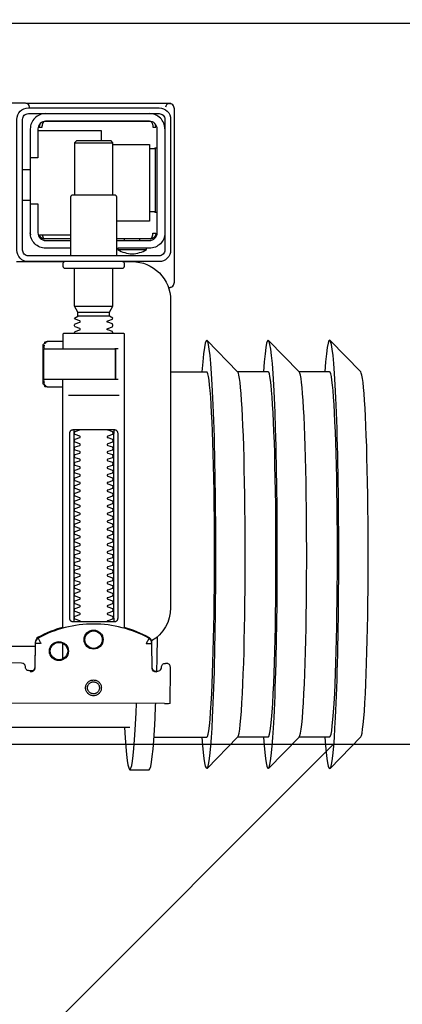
# Model space of a CAD drawing. Header units: millimetres. Extents: x 42924 to 92944, y -369470 to -179866.
# Tile 192 of 256: x 60891 to 60901, y -184030 to -184004. Entities that reach past the tile are written whole.
import ezdxf

# ---------------------------------------------------------------- set-up
doc = ezdxf.new("R2010")
doc.units = ezdxf.units.MM
doc.layers.get('0').update_dxf_attribs({"color": 8})
for name, color, linetype in [('!! 1_hatch projektowane ściany', 8, 'Continuous'), ('!! 1_PROJ Sciany', 8, 'Continuous'), ('!! 1_zabudowa GK', 8, 'Continuous')]:
    doc.layers.add(name, color=color, linetype=linetype)
doc.layers.add('!!_@ wypos sanit nd', color=8, linetype='Continuous', plot=False)
doc.layers.add('E_SAP_ZASIĘG', color=150, linetype='Continuous', plot=False)

# ---------------------------------------------------------------- blocks, each defined once
blk = doc.blocks.new('A$C4ebe9e89')
for points in [[(-0.18941, 0.18181), (-0.19441, 0.18181)], [(-0.24944, 0.17326), (-0.24147, 0.18145)], [(-0.24136, 0.17331), (-0.23341, 0.17331), (-0.22548, 0.18145)], [(-0.22538, 0.17331), (-0.21743, 0.17331), (-0.2095, 0.18145)], [(-0.19567, 0.17331), (-0.20939, 0.17331)], [(-0.18941, 0.17081), (-0.04454, 0.17081), (-0.04035, 0.17071), (-0.03616, 0.17042), (-0.032, 0.16993), (-0.02786, 0.16925), (-0.02376, 0.16837), (-0.0197, 0.16731), (-0.0157, 0.16606), (-0.01176, 0.16462), (-0.00789, 0.163), (-0.0041, 0.1612), (-0.0004, 0.15923), (0.0032, 0.15708), (0.00671, 0.15478), (0.0101, 0.1523), (0.01337, 0.14968)], [(-0.19839, 0.16455), (-0.11148, 0.16437)], [(-0.19593, 0.15629), (-0.19608, 0.15629), (-0.19638, 0.15629), (-0.19593, 0.1562), (-0.19577, 0.15614), (-0.19563, 0.15605), (-0.19551, 0.15594), (-0.1954, 0.15581), (-0.19532, 0.15567), (-0.19526, 0.15551), (-0.19523, 0.15535)], [(-0.16479, 0.14865), (-0.16466, 0.1552), (-0.16464, 0.15536), (-0.1646, 0.15551), (-0.16454, 0.15566), (-0.16445, 0.15579), (-0.16435, 0.15591), (-0.16422, 0.15601), (-0.16408, 0.15609), (-0.16394, 0.15614), (-0.16348, 0.15622), (-0.1638, 0.15623), (-0.16395, 0.15623)], [(-0.172, 0.15297), (-0.172, 0.14892)], [(0.16493, 0.14968), (-0.16477, 0.14968)], [(-0.172, 0.14497), (-0.172, 0.08036)], [(-0.1852, 0.14236), (-0.1852, 0.09436)], [(-0.1748, 0.09436), (-0.1748, 0.14236)], [(-0.17342, 0.08436), (-0.18658, 0.08436)], [(-0.172, 0.0823), (-0.17167, 0.08236), (-0.1682, 0.08236), (-0.16809, 0.08236), (-0.16798, 0.08234), (-0.16789, 0.08225), (-0.16779, 0.08224), (-0.16762, 0.08223), (-0.16752, 0.08223), (-0.16741, 0.08221), (-0.1673, 0.08214), (-0.16725, 0.082), (-0.16725, 0.08174), (-0.16711, 0.08172), (-0.16701, 0.08168), (-0.16693, 0.08162), (-0.16687, 0.08148), (-0.16687, 0.07124), (-0.16691, 0.07111), (-0.16701, 0.07103), (-0.16725, 0.07098), (-0.16725, 0.07071), (-0.16728, 0.07061), (-0.16735, 0.07054), (-0.16746, 0.0705), (-0.16762, 0.07049), (-0.16775, 0.07048), (-0.16789, 0.07046), (-0.16797, 0.07039), (-0.16807, 0.07036), (-0.1682, 0.07036), (-0.17167, 0.07036), (-0.172, 0.07041)], [(-0.16829, 0.08235), (-0.16772, 0.08221), (-0.16738, 0.08176)], [(-0.18633, 0.08036), (-0.17526, 0.08036), (-0.17367, 0.08036)], [(-0.16723, 0.08135), (-0.16714, 0.08082), (-0.16713, 0.08055)], [(-0.24944, 0.07835), (-0.24147, 0.07016)], [(-0.24136, 0.07831), (-0.23341, 0.07831), (-0.22548, 0.07016)], [(-0.22538, 0.07831), (-0.21743, 0.07831), (-0.2095, 0.07016)], [(-0.2, 0.07831), (-0.20939, 0.07831)], [(-0.18633, 0.07236), (-0.1855, 0.07236), (-0.18567, 0.07246), (-0.1857, 0.07256)], [(-0.16713, 0.07216), (-0.16714, 0.0719), (-0.16723, 0.07137)], [(-0.16738, 0.07096), (-0.16772, 0.07051), (-0.16829, 0.07036)], [(-0.1841, 0.06388), (-0.1759, 0.06388)], [(-0.1759, 0.06282), (-0.1841, 0.06282)], [(-0.175, 0.06126), (-0.185, 0.06126)], [(-0.20001, 0.05638), (-0.19987, 0.05642), (-0.19976, 0.05645), (-0.19962, 0.05647), (-0.19948, 0.05647)], [(-0.20099, 0.05497), (-0.20099, 0.00998)], [(-0.19478, 0.04378), (-0.186, 0.04378)], [(-0.192, 0.04418), (-0.192, 0.04378)], [(-0.188, 0.04418), (-0.188, 0.04378)], [(-0.16664, 0.04268), (-0.16666, 0.04284), (-0.16669, 0.04295), (-0.16672, 0.04306), (-0.16675, 0.04316), (-0.16679, 0.04326), (-0.16683, 0.04337), (-0.16689, 0.04346), (-0.16694, 0.04355), (-0.16701, 0.04363), (-0.1671, 0.0437), (-0.16718, 0.04375), (-0.16728, 0.04378), (-0.16718, 0.04377), (-0.16708, 0.04376), (-0.16696, 0.04373), (-0.16686, 0.0437), (-0.16677, 0.04367), (-0.16666, 0.04362), (-0.16657, 0.04357), (-0.16646, 0.0435), (-0.16636, 0.04342), (-0.16627, 0.04334), (-0.16618, 0.04324), (-0.1661, 0.04314), (-0.16603, 0.04303), (-0.16597, 0.04292), (-0.16592, 0.0428), (-0.16588, 0.04268), (-0.174, 0.04268)], [(-0.174, 0.04378), (-0.16722, 0.04378)], [(-0.185, 0.01918), (-0.1945, 0.01918), (-0.1945, 0.03918), (-0.186, 0.03918)], [(-0.19591, 0.03679), (-0.19602, 0.03679), (-0.19616, 0.03679), (-0.19632, 0.03679), (-0.1965, 0.03679)], [(-0.1615, 0.03368), (-0.1635, 0.03368)], [(-0.185, 0.03238), (-0.185, 0.01876), (-0.1845, 0.01826), (-0.1755, 0.01826), (-0.175, 0.01876), (-0.175, 0.03238)], [(-0.1615, 0.02568), (-0.1635, 0.02568)], [(-0.1965, 0.02017), (-0.19632, 0.02017), (-0.19616, 0.02017), (-0.19602, 0.02017), (-0.19591, 0.02017)], [(-0.175, 0.01876), (-0.185, 0.01876)], [(-0.182, 0.01826), (-0.182, 0.01568), (-0.1655, 0.01568)], [(-0.16636, 0.01353), (-0.16625, 0.01364), (-0.16618, 0.01371), (-0.16612, 0.01379), (-0.16606, 0.01388), (-0.166, 0.01398), (-0.16596, 0.01407), (-0.16592, 0.01417), (-0.16589, 0.01428), (-0.16586, 0.01438), (-0.16584, 0.01449), (-0.16583, 0.01459), (-0.16583, 0.01469), (-0.16593, 0.01468), (-0.16606, 0.01468), (-0.1663, 0.01468), (-0.1664, 0.01468), (-0.16651, 0.01468), (-0.16661, 0.01468), (-0.16661, 0.01458), (-0.16662, 0.01448), (-0.16663, 0.01438), (-0.16664, 0.01428), (-0.16665, 0.01418), (-0.16667, 0.01407), (-0.1667, 0.01397), (-0.16673, 0.01387), (-0.16676, 0.01377), (-0.1668, 0.01366), (-0.16685, 0.01356), (-0.1669, 0.01347), (-0.16697, 0.01338), (-0.16704, 0.01331), (-0.16712, 0.01325), (-0.16725, 0.01318), (-0.19475, 0.01318), (-0.19493, 0.01328), (-0.19501, 0.01336), (-0.19507, 0.01344), (-0.19513, 0.01353), (-0.19518, 0.01363), (-0.19522, 0.01372), (-0.19526, 0.01383), (-0.19529, 0.01393), (-0.19532, 0.01405), (-0.19534, 0.01415), (-0.19536, 0.01425), (-0.19537, 0.01435), (-0.19538, 0.01446), (-0.19538, 0.01458), (-0.19539, 0.01468), (-0.19617, 0.01467), (-0.19616, 0.01456), (-0.19615, 0.01446), (-0.19613, 0.01435), (-0.1961, 0.01425), (-0.19607, 0.01415), (-0.19603, 0.01405), (-0.19598, 0.01395), (-0.19592, 0.01386), (-0.19586, 0.01377), (-0.19579, 0.01369), (-0.19571, 0.01361), (-0.19563, 0.01353)]]:
    blk.add_lwpolyline(points)
for points in [[(-0.19989, 0.16454), (-0.19995, 0.15554, 0.009369), (-0.19993, 0.15511), (-0.19991, 0.15494), (-0.19986, 0.15477), (-0.19978, 0.15461), (-0.19968, 0.15447), (-0.19955, 0.15435), (-0.1994, 0.15426), (-0.19924, 0.15419), (-0.19907, 0.15415), (-0.19895, 0.15414), (-0.1988, 0.15414)], [(-0.16412, 0.15607), (-0.16324, 0.15607), (-0.16303, 0.15604), (-0.16282, 0.15598), (-0.16264, 0.15587), (-0.16249, 0.15572), (-0.16236, 0.15555), (-0.16228, 0.15535), (-0.16224, 0.15515, 0.002299), (-0.16224, 0.15503, 0.40455), (-0.16124, 0.15406), (-0.11145, 0.15396)], [(-0.19623, 0.15644), (-0.19587, 0.15638), (-0.19555, 0.15617), (-0.19533, 0.15585), (-0.19523, 0.1555), (-0.19513, 0.14894), (-0.19513, 0.14888, 0.265347), (-0.19435, 0.14762, 0.125711), (-0.17997, 0.14391, 0.125711), (-0.16558, 0.14756, 0.26954), (-0.16479, 0.14885), (-0.16467, 0.1554), (-0.16464, 0.15562), (-0.16456, 0.15583), (-0.16444, 0.15601), (-0.16428, 0.15617), (-0.16409, 0.15628), (-0.16388, 0.15635), (-0.16368, 0.15638)], [(-0.19576, 0.15613), (-0.19665, 0.15613, 0.282591), (-0.19753, 0.15558), (-0.19757, 0.15549), (-0.19761, 0.15538), (-0.19763, 0.15529), (-0.19764, 0.15514, -0.415352), (-0.19864, 0.15414)], [(-0.19512, 0.14869), (-0.19511, 0.1485), (-0.19509, 0.1484), (-0.19506, 0.1483), (-0.19503, 0.1482), (-0.19498, 0.1481), (-0.19493, 0.148), (-0.19488, 0.14791), (-0.19482, 0.14782), (-0.19475, 0.14774), (-0.19467, 0.14766), (-0.1946, 0.14759), (-0.19451, 0.14753), (-0.19443, 0.14747), (-0.19434, 0.14742), (-0.19358, 0.14701), (-0.19281, 0.14663), (-0.19203, 0.14628), (-0.19124, 0.14594), (-0.19044, 0.14563), (-0.18964, 0.14534), (-0.18882, 0.14507), (-0.188, 0.14483), (-0.188, 0.06856, 0.414214), (-0.1878, 0.06836), (-0.17545, 0.06836), (-0.1722, 0.06836, 0.414214), (-0.172, 0.06856), (-0.172, 0.07236)], [(-0.172, 0.14478), (-0.17117, 0.14502), (-0.17034, 0.14528), (-0.16952, 0.14557), (-0.16871, 0.14588), (-0.16791, 0.14622), (-0.16712, 0.14657), (-0.16635, 0.14695), (-0.16558, 0.14736), (-0.16557, 0.14736, 0.269546), (-0.16479, 0.14865)], [(-0.15993, 0.04968), (-0.17248, 0.04968, 0.405519), (-0.172, 0.05018), (-0.172, 0.05088, 0.414214), (-0.1725, 0.05138), (-0.1875, 0.05138, 0.414214), (-0.188, 0.05088), (-0.188, 0.05018, 0.405519), (-0.18751, 0.04968), (-0.19, 0.04968, -0.414214), (-0.2, 0.05968), (-0.2, 0.13968, -0.266001), (-0.19506, 0.1483)], [(-0.18353, 0.09336, 0.182836), (-0.18364, 0.09345), (-0.18485, 0.09386, 0.050055), (-0.185, 0.09412), (-0.185, 0.0944, 0.050055), (-0.18485, 0.09466), (-0.18364, 0.09507, 0.719897), (-0.18364, 0.09545), (-0.18485, 0.09586, 0.050055), (-0.185, 0.09612), (-0.185, 0.0964, 0.050055), (-0.18485, 0.09666), (-0.18364, 0.09707, 0.719897), (-0.18364, 0.09745), (-0.18485, 0.09786, 0.050055), (-0.185, 0.09812), (-0.185, 0.0984, 0.050055), (-0.18485, 0.09866), (-0.18364, 0.09907, 0.719897), (-0.18364, 0.09945), (-0.18485, 0.09986, 0.050055), (-0.185, 0.10012), (-0.185, 0.1004, 0.050055), (-0.18485, 0.10066), (-0.18364, 0.10107, 0.719897), (-0.18364, 0.10145), (-0.18485, 0.10186, 0.050055), (-0.185, 0.10212), (-0.185, 0.1024, 0.050055), (-0.18485, 0.10266), (-0.18364, 0.10307, 0.719897), (-0.18364, 0.10345), (-0.18485, 0.10386, 0.050055), (-0.185, 0.10412), (-0.185, 0.1044, 0.050055), (-0.18485, 0.10466), (-0.18364, 0.10507, 0.719897), (-0.18364, 0.10545), (-0.18485, 0.10586, 0.050055), (-0.185, 0.10612), (-0.185, 0.1064, 0.050055), (-0.18485, 0.10666), (-0.18364, 0.10707, 0.719897), (-0.18364, 0.10745), (-0.18485, 0.10786, 0.050055), (-0.185, 0.10812), (-0.185, 0.1084, 0.050055), (-0.18485, 0.10866), (-0.18364, 0.10907, 0.719897), (-0.18364, 0.10945), (-0.18485, 0.10986, 0.050055), (-0.185, 0.11012), (-0.185, 0.1104, 0.050055), (-0.18485, 0.11066), (-0.18364, 0.11107, 0.719897), (-0.18364, 0.11145), (-0.18485, 0.11186, 0.050055), (-0.185, 0.11212), (-0.185, 0.1124, 0.050055), (-0.18485, 0.11266), (-0.18364, 0.11307, 0.719897), (-0.18364, 0.11345), (-0.18485, 0.11386, 0.050055), (-0.185, 0.11412), (-0.185, 0.1144, 0.050055), (-0.18485, 0.11466), (-0.18364, 0.11507, 0.719897), (-0.18364, 0.11545), (-0.18485, 0.11586, 0.050055), (-0.185, 0.11612), (-0.185, 0.1164, 0.050055), (-0.18485, 0.11666), (-0.18364, 0.11707, 0.719897), (-0.18364, 0.11745), (-0.18485, 0.11786, 0.050055), (-0.185, 0.11812), (-0.185, 0.1184, 0.050055), (-0.18485, 0.11866), (-0.18364, 0.11907, 0.719897), (-0.18364, 0.11945), (-0.18485, 0.11986, 0.050055), (-0.185, 0.12012), (-0.185, 0.1204, 0.050055), (-0.18485, 0.12066), (-0.18364, 0.12107, 0.719897), (-0.18364, 0.12145), (-0.18485, 0.12186, 0.050055), (-0.185, 0.12212), (-0.185, 0.1224, 0.050055), (-0.18485, 0.12266), (-0.18364, 0.12307, 0.719897), (-0.18364, 0.12345), (-0.18485, 0.12386, 0.050055), (-0.185, 0.12412), (-0.185, 0.1244, 0.050055), (-0.18485, 0.12466), (-0.18364, 0.12507, 0.719897), (-0.18364, 0.12545), (-0.18485, 0.12586, 0.050055), (-0.185, 0.12612), (-0.185, 0.1264, 0.050055), (-0.18485, 0.12666), (-0.18364, 0.12707, 0.719897), (-0.18364, 0.12745), (-0.18485, 0.12786, 0.050055), (-0.185, 0.12812), (-0.185, 0.1284, 0.050055), (-0.18485, 0.12866), (-0.18364, 0.12907, 0.719897), (-0.18364, 0.12945), (-0.18485, 0.12986, 0.050055), (-0.185, 0.13012), (-0.185, 0.1304, 0.050055), (-0.18485, 0.13066), (-0.18364, 0.13107, 0.719897), (-0.18364, 0.13145), (-0.18485, 0.13186, 0.050055), (-0.185, 0.13212), (-0.185, 0.1324, 0.050055), (-0.18485, 0.13266), (-0.18364, 0.13307, 0.719897), (-0.18364, 0.13345), (-0.18485, 0.13386, 0.050055), (-0.185, 0.13412), (-0.185, 0.1344, 0.050055), (-0.18485, 0.13466), (-0.18364, 0.13507, 0.719897), (-0.18364, 0.13545), (-0.18485, 0.13586, 0.050055), (-0.185, 0.13612), (-0.185, 0.1364, 0.050055), (-0.18485, 0.13666), (-0.18364, 0.13707, 0.719897), (-0.18364, 0.13745), (-0.18485, 0.13786, 0.050055), (-0.185, 0.13812), (-0.185, 0.1384, 0.050055), (-0.18485, 0.13866), (-0.18364, 0.13907, 0.719897), (-0.18364, 0.13945), (-0.18485, 0.13986, 0.050055), (-0.185, 0.14012), (-0.185, 0.1404, 0.050055), (-0.18485, 0.14066), (-0.18364, 0.14107, 0.719897), (-0.18364, 0.14145), (-0.18485, 0.14186, 0.050055), (-0.185, 0.14212), (-0.185, 0.1424, 0.050055), (-0.18485, 0.14266), (-0.18364, 0.14307, 0.474594), (-0.18353, 0.14336)], [(-0.17647, 0.14336, 0.474594), (-0.17636, 0.14307), (-0.17514, 0.14266, 0.050055), (-0.175, 0.1424), (-0.175, 0.14212, 0.050055), (-0.17514, 0.14186), (-0.17636, 0.14145, 0.719897), (-0.17636, 0.14107), (-0.17514, 0.14066, 0.050055), (-0.175, 0.1404), (-0.175, 0.14012, 0.050055), (-0.17514, 0.13986), (-0.17636, 0.13945, 0.719897), (-0.17636, 0.13907), (-0.17514, 0.13866, 0.050055), (-0.175, 0.1384), (-0.175, 0.13812, 0.050055), (-0.17514, 0.13786), (-0.17636, 0.13745, 0.719897), (-0.17636, 0.13707), (-0.17514, 0.13666, 0.050055), (-0.175, 0.1364), (-0.175, 0.13612, 0.050055), (-0.17514, 0.13586), (-0.17636, 0.13545, 0.719897), (-0.17636, 0.13507), (-0.17514, 0.13466, 0.050055), (-0.175, 0.1344), (-0.175, 0.13412, 0.050055), (-0.17514, 0.13386), (-0.17636, 0.13345, 0.719897), (-0.17636, 0.13307), (-0.17514, 0.13266, 0.050055), (-0.175, 0.1324), (-0.175, 0.13212, 0.050055), (-0.17514, 0.13186), (-0.17636, 0.13145, 0.719897), (-0.17636, 0.13107), (-0.17514, 0.13066, 0.050055), (-0.175, 0.1304), (-0.175, 0.13012, 0.050055), (-0.17514, 0.12986), (-0.17636, 0.12945, 0.719897), (-0.17636, 0.12907), (-0.17514, 0.12866, 0.050055), (-0.175, 0.1284), (-0.175, 0.12812, 0.050055), (-0.17514, 0.12786), (-0.17636, 0.12745, 0.719897), (-0.17636, 0.12707), (-0.17514, 0.12666, 0.050055), (-0.175, 0.1264), (-0.175, 0.12612, 0.050055), (-0.17514, 0.12586), (-0.17636, 0.12545, 0.719897), (-0.17636, 0.12507), (-0.17514, 0.12466, 0.050055), (-0.175, 0.1244), (-0.175, 0.12412, 0.050055), (-0.17514, 0.12386), (-0.17636, 0.12345, 0.719897), (-0.17636, 0.12307), (-0.17514, 0.12266, 0.050055), (-0.175, 0.1224), (-0.175, 0.12212, 0.050055), (-0.17514, 0.12186), (-0.17636, 0.12145, 0.719897), (-0.17636, 0.12107), (-0.17514, 0.12066, 0.050055), (-0.175, 0.1204), (-0.175, 0.12012, 0.050055), (-0.17514, 0.11986), (-0.17636, 0.11945, 0.719897), (-0.17636, 0.11907), (-0.17514, 0.11866, 0.050055), (-0.175, 0.1184), (-0.175, 0.11812, 0.050055), (-0.17514, 0.11786), (-0.17636, 0.11745, 0.719897), (-0.17636, 0.11707), (-0.17514, 0.11666, 0.050055), (-0.175, 0.1164), (-0.175, 0.11612, 0.050055), (-0.17514, 0.11586), (-0.17636, 0.11545, 0.719897), (-0.17636, 0.11507), (-0.17514, 0.11466, 0.050055), (-0.175, 0.1144), (-0.175, 0.11412, 0.050055), (-0.17514, 0.11386), (-0.17636, 0.11345, 0.719897), (-0.17636, 0.11307), (-0.17514, 0.11266, 0.050055), (-0.175, 0.1124), (-0.175, 0.11212, 0.050055), (-0.17514, 0.11186), (-0.17636, 0.11145, 0.719897), (-0.17636, 0.11107), (-0.17514, 0.11066, 0.050055), (-0.175, 0.1104), (-0.175, 0.11012, 0.050055), (-0.17514, 0.10986), (-0.17636, 0.10945, 0.719897), (-0.17636, 0.10907), (-0.17514, 0.10866, 0.050055), (-0.175, 0.1084), (-0.175, 0.10812, 0.050055), (-0.17514, 0.10786), (-0.17636, 0.10745, 0.719897), (-0.17636, 0.10707), (-0.17514, 0.10666, 0.050055), (-0.175, 0.1064), (-0.175, 0.10612, 0.050055), (-0.17514, 0.10586), (-0.17636, 0.10545, 0.719897), (-0.17636, 0.10507), (-0.17514, 0.10466, 0.050055), (-0.175, 0.1044), (-0.175, 0.10412, 0.050055), (-0.17514, 0.10386), (-0.17636, 0.10345, 0.719897), (-0.17636, 0.10307), (-0.17514, 0.10266, 0.050055), (-0.175, 0.1024), (-0.175, 0.10212, 0.050055), (-0.17514, 0.10186), (-0.17636, 0.10145, 0.719897), (-0.17636, 0.10107), (-0.17514, 0.10066, 0.050055), (-0.175, 0.1004), (-0.175, 0.10012, 0.050055), (-0.17514, 0.09986), (-0.17636, 0.09945, 0.719897), (-0.17636, 0.09907), (-0.17514, 0.09866, 0.050055), (-0.175, 0.0984), (-0.175, 0.09812, 0.050055), (-0.17514, 0.09786), (-0.17636, 0.09745, 0.719897), (-0.17636, 0.09707), (-0.17514, 0.09666, 0.050055), (-0.175, 0.0964), (-0.175, 0.09612, 0.050055), (-0.17514, 0.09586), (-0.17636, 0.09545, 0.719897), (-0.17636, 0.09507), (-0.17514, 0.09466, 0.050055), (-0.175, 0.0944), (-0.175, 0.09412, 0.050055), (-0.17514, 0.09386), (-0.17636, 0.09345, 0.182836), (-0.17647, 0.09336)], [(-0.1857, 0.08016), (-0.1857, 0.07256), (-0.1857, 0.08016), (-0.18567, 0.08026), (-0.18559, 0.08034), (-0.17695, 0.08036), (-0.16725, 0.08036, -0.414214), (-0.16705, 0.08016), (-0.16705, 0.07256, -0.414214), (-0.16725, 0.07236), (-0.18543, 0.07236), (-0.18553, 0.0724), (-0.18559, 0.07256)], [(-0.185, 0.06836), (-0.185, 0.06812, -0.050055), (-0.18485, 0.06786), (-0.18364, 0.06745, -0.719897), (-0.18364, 0.06707), (-0.18485, 0.06666, -0.050055), (-0.185, 0.0664), (-0.185, 0.06612, -0.050055), (-0.18485, 0.06586), (-0.18364, 0.06545, -0.719897), (-0.18364, 0.06507), (-0.18485, 0.06466, -0.050055), (-0.185, 0.0644), (-0.1841, 0.06388), (-0.1841, 0.06282), (-0.185, 0.06126), (-0.185, 0.05138)], [(-0.175, 0.06836), (-0.175, 0.06812, 0.050055), (-0.17514, 0.06786), (-0.17636, 0.06745, 0.719897), (-0.17636, 0.06707), (-0.17514, 0.06666, 0.050055), (-0.175, 0.0664), (-0.175, 0.06612, 0.050055), (-0.17514, 0.06586), (-0.17636, 0.06545, 0.719897), (-0.17636, 0.06507), (-0.17514, 0.06466, 0.050055), (-0.175, 0.0644), (-0.1759, 0.06388), (-0.1759, 0.06282), (-0.175, 0.06126), (-0.175, 0.05138)], [(-0.20011, 0.05634, 0.091301), (-0.20055, 0.05604, 0.198909), (-0.20099, 0.05497)], [(-0.19944, 0.0564, 0.170835), (-0.20011, 0.05634)], [(-0.1985, 0.04218, -0.414214), (-0.1945, 0.04618), (-0.18625, 0.04618), (-0.18625, 0.04656), (-0.19375, 0.04656), (-0.19375, 0.04618)], [(-0.18625, 0.04656, 0.119096), (-0.19, 0.04764, 0.119096), (-0.19375, 0.04656)], [(-0.186, 0.04818), (-0.186, 0.03288, 0.414214), (-0.1855, 0.03238), (-0.1745, 0.03238, 0.414214), (-0.174, 0.03288), (-0.174, 0.04818)], [(-0.174, 0.04618), (-0.1675, 0.04618, -0.414214), (-0.1635, 0.04218), (-0.16353, 0.04268)], [(-0.186, 0.04418), (-0.1945, 0.04418, 0.414214), (-0.1965, 0.04218), (-0.1965, 0.01518, 0.414214), (-0.1945, 0.01318), (-0.1675, 0.01318, 0.414214), (-0.1655, 0.01518), (-0.1655, 0.02268), (-0.1635, 0.02268), (-0.1635, 0.04218)], [(-0.1635, 0.03468), (-0.1655, 0.03468), (-0.1655, 0.04218, 0.414214), (-0.1675, 0.04418), (-0.174, 0.04418)], [(-0.1945, 0.02025), (-0.19515, 0.02024), (-0.19542, 0.02024), (-0.1956, 0.02024), (-0.19567, 0.02024, 0.116465), (-0.19589, 0.02018), (-0.19601, 0.02013), (-0.19601, 0.03683), (-0.19589, 0.03678, 0.116465), (-0.19567, 0.03672), (-0.19542, 0.03672), (-0.19515, 0.03672), (-0.1945, 0.03671)], [(-0.1675, 0.01118, 0.414214), (-0.1635, 0.01518), (-0.1635, 0.02268)], [(-0.1985, 0.01518, 0.414214), (-0.1945, 0.01118)], [(-0.20099, 0.00998, 0.198909), (-0.20055, 0.00892, 0.091301), (-0.20011, 0.00862)], [(-0.16237, 0.00849), (-0.16249, 0.00849), (-0.16269, 0.00849), (-0.16294, 0.00849), (-0.16323, 0.00849), (-0.16357, 0.00849), (-0.16393, 0.00849), (-0.16428, 0.00849), (-0.19771, 0.00849), (-0.19841, 0.00849), (-0.19903, 0.00849), (-0.19948, 0.00849), (-0.19961, 0.00849), (-0.19973, 0.00851), (-0.19984, 0.00853), (-0.20003, 0.00859, 0.517033), (-0.1987, 0.00952)], [(-0.1633, 0.00948, 0.412536), (-0.1623, 0.00848), (-0.1125, 0.00848), (-0.11221, 0.00851), (-0.11193, 0.0086), (-0.11168, 0.00873), (-0.11145, 0.00892), (-0.11126, 0.00914), (-0.11112, 0.0094), (-0.11104, 0.00968)]]:
    blk.add_lwpolyline(points, format="xyb")
for points in [[(-0.17994, 0.16256), (-0.17974, 0.16255), (-0.17954, 0.16252), (-0.17934, 0.16247), (-0.17915, 0.1624), (-0.17897, 0.16231), (-0.1788, 0.16221), (-0.17864, 0.16209), (-0.17849, 0.16196), (-0.17836, 0.16181), (-0.17824, 0.16165), (-0.17813, 0.16147), (-0.17805, 0.16129), (-0.17798, 0.1611), (-0.17793, 0.16091), (-0.1779, 0.16071), (-0.17789, 0.16051), (-0.1779, 0.16031), (-0.17793, 0.16011), (-0.17798, 0.15991), (-0.17805, 0.15972), (-0.17814, 0.15954), (-0.17824, 0.15937), (-0.17836, 0.15921), (-0.1785, 0.15906), (-0.17865, 0.15893), (-0.17881, 0.15881), (-0.17898, 0.1587), (-0.17916, 0.15862), (-0.17935, 0.15855), (-0.17955, 0.1585), (-0.17975, 0.15847), (-0.17995, 0.15846), (-0.18015, 0.15847), (-0.18035, 0.1585), (-0.18054, 0.15855), (-0.18073, 0.15862), (-0.18091, 0.15871), (-0.18108, 0.15881), (-0.18124, 0.15893), (-0.18139, 0.15907), (-0.18153, 0.15922), (-0.18165, 0.15938), (-0.18175, 0.15955), (-0.18184, 0.15973), (-0.1819, 0.15992), (-0.18195, 0.16012), (-0.18198, 0.16031), (-0.18199, 0.16052), (-0.18198, 0.16072), (-0.18195, 0.16091), (-0.1819, 0.16111), (-0.18183, 0.1613), (-0.18175, 0.16148), (-0.18164, 0.16165), (-0.18152, 0.16181), (-0.18139, 0.16196), (-0.18124, 0.1621), (-0.18108, 0.16222), (-0.1809, 0.16232), (-0.18072, 0.1624), (-0.18053, 0.16247), (-0.18034, 0.16252), (-0.18014, 0.16255)], [(-0.17994, 0.16205), (-0.17979, 0.16205), (-0.17964, 0.16202), (-0.17949, 0.16199), (-0.17935, 0.16194), (-0.17921, 0.16187), (-0.17908, 0.16179), (-0.17896, 0.1617), (-0.17884, 0.1616), (-0.17874, 0.16149), (-0.17865, 0.16136), (-0.17857, 0.16123), (-0.17851, 0.1611), (-0.17846, 0.16095), (-0.17842, 0.1608), (-0.1784, 0.16065), (-0.17839, 0.1605), (-0.1784, 0.16035), (-0.17842, 0.1602), (-0.17846, 0.16005), (-0.17851, 0.15991), (-0.17858, 0.15977), (-0.17866, 0.15964), (-0.17875, 0.15952), (-0.17885, 0.15941), (-0.17896, 0.1593), (-0.17908, 0.15921), (-0.17921, 0.15914), (-0.17935, 0.15907), (-0.1795, 0.15902), (-0.17964, 0.15898), (-0.17979, 0.15896), (-0.17995, 0.15895), (-0.1801, 0.15896), (-0.18025, 0.15899), (-0.18039, 0.15902), (-0.18054, 0.15907), (-0.18067, 0.15914), (-0.18081, 0.15922), (-0.18093, 0.15931), (-0.18104, 0.15941), (-0.18114, 0.15952), (-0.18123, 0.15965), (-0.18131, 0.15978), (-0.18138, 0.15991), (-0.18143, 0.16006), (-0.18146, 0.16021), (-0.18148, 0.16036), (-0.18149, 0.16051), (-0.18148, 0.16066), (-0.18146, 0.16081), (-0.18142, 0.16096), (-0.18137, 0.1611), (-0.18131, 0.16124), (-0.18123, 0.16137), (-0.18114, 0.16149), (-0.18104, 0.1616), (-0.18092, 0.1617), (-0.1808, 0.1618), (-0.18067, 0.16187), (-0.18053, 0.16194), (-0.18039, 0.16199), (-0.18024, 0.16203), (-0.18009, 0.16205)], [(-0.17471, 0.14336), (-0.17462, 0.14336), (-0.17454, 0.14335), (-0.17445, 0.14333), (-0.17436, 0.14331), (-0.17428, 0.14327), (-0.1742, 0.14323), (-0.17413, 0.14318), (-0.17406, 0.14313), (-0.174, 0.14306), (-0.17394, 0.14299), (-0.17389, 0.1429), (-0.17384, 0.1428), (-0.1738, 0.1427), (-0.17378, 0.14259), (-0.17376, 0.14247), (-0.17375, 0.14236), (-0.17375, 0.09436), (-0.17376, 0.09424), (-0.17378, 0.09413), (-0.1738, 0.09402), (-0.17384, 0.09391), (-0.17389, 0.09382), (-0.17394, 0.09373), (-0.174, 0.09366), (-0.17406, 0.09359), (-0.17413, 0.09353), (-0.1742, 0.09349), (-0.17428, 0.09344), (-0.17436, 0.09341), (-0.17445, 0.09339), (-0.17454, 0.09337), (-0.17462, 0.09336), (-0.17471, 0.09336), (-0.18529, 0.09336), (-0.18538, 0.09336), (-0.18546, 0.09337), (-0.18555, 0.09339), (-0.18564, 0.09341), (-0.18572, 0.09344), (-0.1858, 0.09349), (-0.18587, 0.09353), (-0.18594, 0.09359), (-0.186, 0.09366), (-0.18606, 0.09373), (-0.18611, 0.09382), (-0.18616, 0.09391), (-0.1862, 0.09402), (-0.18622, 0.09413), (-0.18624, 0.09424), (-0.18624, 0.09436), (-0.18624, 0.14236), (-0.18624, 0.14247), (-0.18622, 0.14259), (-0.1862, 0.1427), (-0.18616, 0.1428), (-0.18611, 0.1429), (-0.18606, 0.14299), (-0.186, 0.14306), (-0.18594, 0.14313), (-0.18587, 0.14318), (-0.1858, 0.14323), (-0.18572, 0.14327), (-0.18564, 0.14331), (-0.18555, 0.14333), (-0.18546, 0.14335), (-0.18538, 0.14336), (-0.18529, 0.14336)], [(-0.19467, 0.04378), (-0.19466, 0.04378), (-0.19466, 0.04378), (-0.19466, 0.04378), (-0.19466, 0.04378), (-0.19466, 0.04378), (-0.19466, 0.04378), (-0.19466, 0.04378), (-0.19466, 0.04378), (-0.19466, 0.04378), (-0.19466, 0.04378), (-0.19466, 0.04378), (-0.19466, 0.04378), (-0.19466, 0.04378), (-0.19466, 0.04378), (-0.19466, 0.04378), (-0.19466, 0.04378), (-0.19467, 0.04378), (-0.19467, 0.04378), (-0.19467, 0.04378), (-0.19467, 0.04378), (-0.19468, 0.04378), (-0.19468, 0.04378), (-0.19469, 0.04378), (-0.1947, 0.04378), (-0.1947, 0.04378), (-0.19471, 0.04378), (-0.19471, 0.04378), (-0.19471, 0.04378), (-0.19471, 0.04378), (-0.19472, 0.04378), (-0.19472, 0.04378), (-0.19472, 0.04377), (-0.19472, 0.04377), (-0.19473, 0.04377), (-0.19473, 0.04377), (-0.19473, 0.04377), (-0.19473, 0.04377), (-0.19473, 0.04377), (-0.19473, 0.04377), (-0.19474, 0.04377), (-0.19474, 0.04377), (-0.19474, 0.04377), (-0.19474, 0.04377), (-0.19474, 0.04377), (-0.19475, 0.04377), (-0.19475, 0.04377), (-0.19475, 0.04377), (-0.19475, 0.04377), (-0.19476, 0.04377), (-0.19476, 0.04377), (-0.19476, 0.04377), (-0.19477, 0.04376), (-0.19477, 0.04376), (-0.19477, 0.04376), (-0.19478, 0.04376), (-0.19479, 0.04376), (-0.19479, 0.04376), (-0.1948, 0.04375), (-0.19481, 0.04375), (-0.19481, 0.04375), (-0.19482, 0.04374), (-0.19483, 0.04374), (-0.19483, 0.04374), (-0.19484, 0.04373), (-0.19485, 0.04373), (-0.19485, 0.04373), (-0.19486, 0.04372), (-0.19487, 0.04372), (-0.19488, 0.04371), (-0.19488, 0.04371), (-0.19489, 0.0437), (-0.1949, 0.0437), (-0.1949, 0.04369), (-0.19491, 0.04369), (-0.19492, 0.04368), (-0.19493, 0.04368), (-0.19493, 0.04367), (-0.19494, 0.04367), (-0.19495, 0.04366), (-0.19495, 0.04366), (-0.19496, 0.04365), (-0.19497, 0.04364), (-0.19497, 0.04364), (-0.19498, 0.04363), (-0.19499, 0.04362), (-0.19499, 0.04362), (-0.195, 0.04361), (-0.19501, 0.0436), (-0.19501, 0.04359), (-0.19502, 0.04359), (-0.19503, 0.04358), (-0.19503, 0.04357), (-0.19504, 0.04356), (-0.19504, 0.04356), (-0.19505, 0.04355), (-0.19506, 0.04354), (-0.19506, 0.04353), (-0.19507, 0.04352), (-0.19508, 0.04351), (-0.19508, 0.0435), (-0.19509, 0.04349), (-0.19509, 0.04349), (-0.1951, 0.04348), (-0.19511, 0.04347), (-0.19511, 0.04346), (-0.19512, 0.04345), (-0.19512, 0.04344), (-0.19513, 0.04343), (-0.19513, 0.04342), (-0.19514, 0.04341), (-0.19515, 0.0434), (-0.19515, 0.04339), (-0.19516, 0.04338), (-0.19516, 0.04337), (-0.19517, 0.04336), (-0.19517, 0.04334), (-0.19518, 0.04333), (-0.19518, 0.04332), (-0.19519, 0.04331), (-0.19519, 0.0433), (-0.1952, 0.04329), (-0.1952, 0.04328), (-0.19521, 0.04327), (-0.19521, 0.04325), (-0.19522, 0.04324), (-0.19522, 0.04323), (-0.19523, 0.04322), (-0.19523, 0.04321), (-0.19524, 0.04319), (-0.19524, 0.04318), (-0.19525, 0.04317), (-0.19525, 0.04316), (-0.19526, 0.04313), (-0.19527, 0.04311), (-0.19527, 0.04308), (-0.19528, 0.04306), (-0.19529, 0.04303), (-0.1953, 0.043), (-0.1953, 0.04298), (-0.19531, 0.04295), (-0.19532, 0.04292), (-0.19532, 0.0429), (-0.19533, 0.04287), (-0.19533, 0.04285), (-0.19534, 0.04282), (-0.19534, 0.04279), (-0.19535, 0.04277), (-0.19535, 0.04274), (-0.19536, 0.04271), (-0.19536, 0.04269), (-0.19536, 0.04266), (-0.19537, 0.04263), (-0.19537, 0.04261), (-0.19537, 0.04258), (-0.19537, 0.04257), (-0.19537, 0.04256), (-0.19537, 0.04255), (-0.19537, 0.04255), (-0.19537, 0.04254), (-0.19538, 0.04253), (-0.19538, 0.04253), (-0.19538, 0.04252), (-0.19538, 0.04252), (-0.19538, 0.04251), (-0.19538, 0.04251), (-0.19538, 0.0425), (-0.19538, 0.04249), (-0.19538, 0.04249), (-0.19538, 0.04248), (-0.19538, 0.04248), (-0.19538, 0.04248), (-0.19538, 0.04247), (-0.19538, 0.04247), (-0.19538, 0.04246), (-0.19538, 0.04246), (-0.19538, 0.04246), (-0.19538, 0.04245), (-0.19538, 0.04245), (-0.19538, 0.04245), (-0.19538, 0.04244), (-0.19538, 0.04244), (-0.19538, 0.04244), (-0.19538, 0.04244), (-0.19538, 0.04243), (-0.19538, 0.04243), (-0.19538, 0.04243), (-0.19538, 0.04242), (-0.19538, 0.04242), (-0.19538, 0.04241), (-0.19538, 0.04241), (-0.19538, 0.0424), (-0.19538, 0.0424), (-0.19538, 0.04239), (-0.19538, 0.04239), (-0.19538, 0.04239), (-0.19538, 0.04238), (-0.19538, 0.04238), (-0.19538, 0.04237), (-0.19538, 0.04237), (-0.19538, 0.04236), (-0.19538, 0.04236), (-0.19538, 0.04235), (-0.19538, 0.04235), (-0.19538, 0.04234), (-0.19538, 0.04234), (-0.19538, 0.04234), (-0.19538, 0.04233), (-0.19538, 0.04232), (-0.19538, 0.04232), (-0.19538, 0.04231), (-0.19538, 0.04231), (-0.19538, 0.04231), (-0.19538, 0.0423), (-0.19538, 0.0423), (-0.19538, 0.04229), (-0.19538, 0.04229), (-0.19538, 0.04229), (-0.19538, 0.04229), (-0.19538, 0.04228), (-0.19538, 0.04228), (-0.19538, 0.04228), (-0.19538, 0.04228), (-0.19539, 0.04228), (-0.19539, 0.04228), (-0.19539, 0.04228), (-0.19539, 0.04227), (-0.19539, 0.04227), (-0.1954, 0.04227), (-0.1954, 0.04227), (-0.1954, 0.04227), (-0.1954, 0.04227), (-0.19541, 0.04227), (-0.19541, 0.04227), (-0.19542, 0.04227), (-0.19542, 0.04227), (-0.19543, 0.04228), (-0.19544, 0.04228), (-0.19545, 0.04228), (-0.19545, 0.04228), (-0.19546, 0.04228), (-0.19546, 0.04228), (-0.19546, 0.04228), (-0.19547, 0.04228), (-0.19548, 0.04228), (-0.19549, 0.04228), (-0.19549, 0.04228), (-0.1955, 0.04228), (-0.19551, 0.04228), (-0.19552, 0.04228), (-0.19553, 0.04228), (-0.19554, 0.04228), (-0.19555, 0.04228), (-0.19556, 0.04228), (-0.19557, 0.04228), (-0.19558, 0.04228), (-0.19559, 0.04228), (-0.19561, 0.04228), (-0.19563, 0.04228), (-0.19565, 0.04228), (-0.19568, 0.04228), (-0.1957, 0.04228), (-0.19574, 0.04228), (-0.19576, 0.04228), (-0.19578, 0.04228), (-0.19595, 0.04228), (-0.19596, 0.04228), (-0.19598, 0.04228), (-0.19599, 0.04228), (-0.196, 0.04228), (-0.19602, 0.04228), (-0.19603, 0.04228), (-0.19604, 0.04228), (-0.19605, 0.04228), (-0.19606, 0.04228), (-0.19607, 0.04228), (-0.19608, 0.04228), (-0.19609, 0.04228), (-0.1961, 0.04228), (-0.19611, 0.04228), (-0.19612, 0.04228), (-0.19613, 0.04229), (-0.19613, 0.04229), (-0.19614, 0.04229), (-0.19614, 0.04229), (-0.19615, 0.04229), (-0.19615, 0.04229), (-0.19615, 0.04229), (-0.19615, 0.04229), (-0.19616, 0.04229), (-0.19616, 0.04229), (-0.19616, 0.04228), (-0.19616, 0.04228), (-0.19616, 0.04228), (-0.19616, 0.04228), (-0.19616, 0.04228), (-0.19616, 0.04228), (-0.19616, 0.04227), (-0.19616, 0.04227), (-0.19616, 0.04227), (-0.19617, 0.04227), (-0.19617, 0.04227), (-0.19617, 0.04227), (-0.19617, 0.04227), (-0.19617, 0.04227), (-0.19617, 0.04227), (-0.19617, 0.04227), (-0.19617, 0.04228), (-0.19617, 0.04228), (-0.19617, 0.04228), (-0.19617, 0.04229), (-0.19617, 0.04229), (-0.19617, 0.04229), (-0.19617, 0.0423), (-0.19617, 0.04231), (-0.19617, 0.04232), (-0.19617, 0.04233), (-0.19617, 0.04234), (-0.19616, 0.04234), (-0.19616, 0.04234), (-0.19616, 0.04235), (-0.19616, 0.04235), (-0.19616, 0.04236), (-0.19616, 0.04236), (-0.19616, 0.04237), (-0.19616, 0.04238), (-0.19616, 0.04239), (-0.19616, 0.04239), (-0.19616, 0.0424), (-0.19616, 0.0424), (-0.19616, 0.04241), (-0.19616, 0.04241), (-0.19616, 0.04241), (-0.19616, 0.04242), (-0.19616, 0.04242), (-0.19616, 0.04243), (-0.19616, 0.04243), (-0.19616, 0.04244), (-0.19616, 0.04244), (-0.19616, 0.04245), (-0.19616, 0.04245), (-0.19616, 0.04246), (-0.19616, 0.04246), (-0.19615, 0.04246), (-0.19615, 0.04246), (-0.19615, 0.04247), (-0.19615, 0.04247), (-0.19615, 0.04248), (-0.19615, 0.04248), (-0.19615, 0.04248), (-0.19615, 0.04249), (-0.19615, 0.04249), (-0.19615, 0.0425), (-0.19615, 0.04251), (-0.19615, 0.04251), (-0.19615, 0.04252), (-0.19615, 0.04252), (-0.19614, 0.04253), (-0.19614, 0.04254), (-0.19614, 0.04254), (-0.19614, 0.04255), (-0.19614, 0.04256), (-0.19614, 0.04256), (-0.19614, 0.04257), (-0.19614, 0.04258), (-0.19613, 0.04259), (-0.19613, 0.0426), (-0.19613, 0.0426), (-0.19613, 0.04261), (-0.19612, 0.04263), (-0.19612, 0.04264), (-0.19612, 0.04266), (-0.19611, 0.04268), (-0.19611, 0.04269), (-0.1961, 0.04271), (-0.1961, 0.04273), (-0.19609, 0.04274), (-0.19609, 0.04276), (-0.19608, 0.04277), (-0.19608, 0.04279), (-0.19607, 0.04281), (-0.19606, 0.04282), (-0.19606, 0.04284), (-0.19605, 0.04285), (-0.19605, 0.04287), (-0.19604, 0.04288), (-0.19603, 0.0429), (-0.19602, 0.04291), (-0.19602, 0.04293), (-0.19601, 0.04295), (-0.196, 0.04296), (-0.19599, 0.04298), (-0.19599, 0.04299), (-0.19598, 0.043), (-0.19597, 0.04302), (-0.19596, 0.04303), (-0.19595, 0.04305), (-0.19595, 0.04306), (-0.19594, 0.04308), (-0.19593, 0.04309), (-0.19592, 0.04311), (-0.19591, 0.04312), (-0.1959, 0.04313), (-0.19589, 0.04315), (-0.19588, 0.04316), (-0.19587, 0.04317), (-0.19586, 0.04319), (-0.19585, 0.0432), (-0.19584, 0.04321), (-0.19583, 0.04323), (-0.19582, 0.04324), (-0.19581, 0.04325), (-0.1958, 0.04327), (-0.19578, 0.04328), (-0.19577, 0.04329), (-0.19576, 0.0433), (-0.19575, 0.04332), (-0.19574, 0.04333), (-0.19573, 0.04334), (-0.19571, 0.04335), (-0.1957, 0.04336), (-0.19569, 0.04338), (-0.19568, 0.04339), (-0.19567, 0.0434), (-0.19565, 0.04341), (-0.19564, 0.04342), (-0.19563, 0.04343), (-0.19561, 0.04344), (-0.1956, 0.04345), (-0.19559, 0.04346), (-0.19557, 0.04347), (-0.19556, 0.04348), (-0.19555, 0.04349), (-0.19553, 0.0435), (-0.19552, 0.04351), (-0.19551, 0.04352), (-0.19549, 0.04353), (-0.19548, 0.04354), (-0.19546, 0.04355), (-0.19545, 0.04356), (-0.19543, 0.04357), (-0.19542, 0.04358), (-0.19541, 0.04358), (-0.19539, 0.04359), (-0.19538, 0.0436), (-0.19536, 0.04361), (-0.19535, 0.04362), (-0.19533, 0.04362), (-0.19532, 0.04363), (-0.1953, 0.04364), (-0.19529, 0.04365), (-0.19527, 0.04365), (-0.19525, 0.04366), (-0.19524, 0.04367), (-0.19522, 0.04367), (-0.19521, 0.04368), (-0.19519, 0.04368), (-0.19518, 0.04369), (-0.19516, 0.0437), (-0.19514, 0.0437), (-0.19513, 0.04371), (-0.19511, 0.04371), (-0.1951, 0.04372), (-0.19508, 0.04372), (-0.19506, 0.04373), (-0.19505, 0.04373), (-0.19503, 0.04373), (-0.19501, 0.04374), (-0.195, 0.04374), (-0.19498, 0.04375), (-0.19496, 0.04375), (-0.19495, 0.04375), (-0.19493, 0.04376), (-0.19491, 0.04376), (-0.19491, 0.04376), (-0.1949, 0.04376), (-0.19489, 0.04376), (-0.19488, 0.04376), (-0.19487, 0.04377), (-0.19486, 0.04377), (-0.19485, 0.04377), (-0.19483, 0.04377), (-0.19482, 0.04377), (-0.19481, 0.04377), (-0.1948, 0.04377), (-0.19479, 0.04377), (-0.19479, 0.04377), (-0.19478, 0.04377), (-0.19478, 0.04378), (-0.19477, 0.04378), (-0.19476, 0.04378), (-0.19475, 0.04378), (-0.19475, 0.04378), (-0.19474, 0.04378), (-0.19474, 0.04378), (-0.19473, 0.04378), (-0.19473, 0.04378), (-0.19471, 0.04378), (-0.1947, 0.04378), (-0.1947, 0.04378), (-0.19469, 0.04378), (-0.19469, 0.04378), (-0.19469, 0.04378), (-0.19469, 0.04378), (-0.19469, 0.04378), (-0.19468, 0.04378), (-0.19468, 0.04378), (-0.19468, 0.04378), (-0.19467, 0.04378), (-0.19467, 0.04378), (-0.19467, 0.04378), (-0.19467, 0.04378)]]:
    blk.add_lwpolyline(points, close=True)
for points in [[(-0.19435, 0.14766), (-0.19435, 0.14766), (-0.19435, 0.14766), (-0.19435, 0.14766), (-0.19435, 0.14766), (-0.19435, 0.14766), (-0.19434, 0.14766), (-0.19434, 0.14766), (-0.19434, 0.14766), (-0.19434, 0.14766), (-0.19434, 0.14766), (-0.19435, 0.14766), (-0.19435, 0.14766), (-0.19435, 0.14766), (-0.19435, 0.14766), (-0.19435, 0.14766), (-0.19435, 0.14766), (-0.19435, 0.14766), (-0.19435, 0.14766), (-0.19435, 0.14767), (-0.19435, 0.14767), (-0.19435, 0.14767), (-0.19435, 0.14767), (-0.19435, 0.14767), (-0.19435, 0.14767), (-0.19435, 0.14768), (-0.19434, 0.14768), (-0.19434, 0.14768), (-0.19434, 0.14769), (-0.19434, 0.14769), (-0.19433, 0.1477), (-0.19433, 0.1477), (-0.19433, 0.14771), (-0.19433, 0.14771), (-0.19433, 0.14772), (-0.19432, 0.14772), (-0.19432, 0.14773), (-0.19432, 0.14773), (-0.19431, 0.14774), (-0.19431, 0.14774), (-0.19431, 0.14775), (-0.1943, 0.14776), (-0.1943, 0.14776), (-0.1943, 0.14777), (-0.19429, 0.14778), (-0.19429, 0.14779), (-0.19428, 0.14779), (-0.19428, 0.1478), (-0.19428, 0.14781), (-0.19427, 0.14782), (-0.19427, 0.14783), (-0.19426, 0.14784), (-0.19426, 0.14784), (-0.19425, 0.14785), (-0.19425, 0.14786), (-0.19424, 0.14787), (-0.19424, 0.14788), (-0.19423, 0.14789), (-0.19423, 0.1479), (-0.19422, 0.14791), (-0.19421, 0.14792), (-0.19421, 0.14793), (-0.1942, 0.14794), (-0.1942, 0.14796), (-0.19419, 0.14797), (-0.19418, 0.14798), (-0.19418, 0.14799), (-0.19417, 0.148), (-0.19416, 0.14801), (-0.19416, 0.14803), (-0.19415, 0.14804), (-0.19414, 0.14806), (-0.19412, 0.14809), (-0.19411, 0.14812), (-0.19409, 0.14814), (-0.19408, 0.14817), (-0.19406, 0.1482), (-0.19405, 0.14823), (-0.19395, 0.14841), (-0.19393, 0.14844), (-0.19389, 0.14851), (-0.19388, 0.14854), (-0.19386, 0.14858), (-0.19384, 0.14861), (-0.19382, 0.14864), (-0.1938, 0.14868), (-0.19378, 0.14871), (-0.19376, 0.14875), (-0.19375, 0.14877), (-0.19375, 0.14878), (-0.19374, 0.14878), (-0.19373, 0.1488), (-0.19373, 0.14881), (-0.19372, 0.14882), (-0.19372, 0.14883), (-0.19371, 0.14884), (-0.19371, 0.14885), (-0.1937, 0.14885), (-0.1937, 0.14886), (-0.1937, 0.14886), (-0.1937, 0.14886), (-0.1937, 0.14887), (-0.1937, 0.14887), (-0.19369, 0.14888), (-0.19369, 0.14889), (-0.19369, 0.14889), (-0.19368, 0.1489), (-0.19368, 0.1489), (-0.19368, 0.1489), (-0.19368, 0.14891), (-0.19367, 0.14891), (-0.19367, 0.14892), (-0.19366, 0.14892), (-0.19366, 0.14892), (-0.19365, 0.14893), (-0.19365, 0.14893), (-0.19364, 0.14894), (-0.19364, 0.14894), (-0.19364, 0.14894), (-0.19363, 0.14895), (-0.19363, 0.14895), (-0.19363, 0.14896), (-0.19363, 0.14896), (-0.19363, 0.14896), (-0.19363, 0.14897), (-0.19363, 0.14897), (-0.19363, 0.14898), (-0.19363, 0.14898), (-0.19363, 0.14899), (-0.19363, 0.14899), (-0.19364, 0.14899), (-0.19364, 0.149), (-0.19364, 0.149), (-0.19364, 0.149), (-0.19365, 0.149), (-0.19365, 0.149), (-0.19365, 0.149), (-0.19365, 0.149), (-0.19365, 0.149), (-0.19365, 0.149), (-0.19366, 0.149), (-0.19366, 0.149), (-0.19366, 0.149), (-0.19366, 0.149), (-0.19366, 0.149), (-0.19367, 0.149), (-0.19367, 0.149), (-0.19367, 0.149), (-0.19367, 0.149), (-0.19368, 0.149), (-0.19368, 0.149), (-0.19368, 0.149), (-0.19369, 0.149), (-0.19369, 0.14899), (-0.1937, 0.14899), (-0.1937, 0.14899), (-0.1937, 0.14899), (-0.19371, 0.14899), (-0.19371, 0.14899), (-0.19371, 0.14899), (-0.19372, 0.14898), (-0.19372, 0.14898), (-0.19373, 0.14898), (-0.19373, 0.14898), (-0.19373, 0.14898), (-0.19374, 0.14898), (-0.19374, 0.14898), (-0.19375, 0.14898), (-0.19375, 0.14899), (-0.19376, 0.14899), (-0.19376, 0.14899), (-0.19376, 0.14899), (-0.19377, 0.14899), (-0.19377, 0.14899), (-0.19377, 0.14899), (-0.19378, 0.14899), (-0.19378, 0.14899), (-0.19378, 0.14899), (-0.19378, 0.14899), (-0.19378, 0.14899), (-0.19379, 0.14899), (-0.19379, 0.14899), (-0.19379, 0.14899), (-0.1938, 0.14899), (-0.1938, 0.14899), (-0.19381, 0.14899), (-0.19381, 0.14899), (-0.19382, 0.14899), (-0.19382, 0.14899), (-0.19383, 0.14899), (-0.19384, 0.14899), (-0.19385, 0.14899), (-0.19385, 0.14899), (-0.19386, 0.14899), (-0.19387, 0.14899), (-0.19388, 0.14899), (-0.19388, 0.14899), (-0.19389, 0.14898), (-0.1939, 0.14898), (-0.19391, 0.14898), (-0.19392, 0.14898), (-0.19397, 0.14898), (-0.19398, 0.14898), (-0.19399, 0.14898), (-0.194, 0.14898), (-0.19401, 0.14898), (-0.19402, 0.14898), (-0.19403, 0.14898), (-0.19404, 0.14898), (-0.19406, 0.14898), (-0.19407, 0.14898), (-0.19408, 0.14898), (-0.19409, 0.14898), (-0.1941, 0.14898), (-0.19411, 0.14898), (-0.19416, 0.14898), (-0.19419, 0.14898), (-0.19421, 0.14898), (-0.19424, 0.14898), (-0.19426, 0.14898), (-0.19428, 0.14898), (-0.19431, 0.14898), (-0.19433, 0.14898), (-0.19435, 0.14898), (-0.19438, 0.14897), (-0.19455, 0.14897), (-0.19457, 0.14897), (-0.19459, 0.14897), (-0.19461, 0.14897), (-0.19463, 0.14897), (-0.19464, 0.14897), (-0.19465, 0.14897), (-0.19466, 0.14897), (-0.19467, 0.14897), (-0.19468, 0.14897), (-0.19469, 0.14897), (-0.1947, 0.14897), (-0.19471, 0.14897), (-0.19472, 0.14897), (-0.19473, 0.14897), (-0.19473, 0.14897), (-0.19474, 0.14897), (-0.19475, 0.14897), (-0.19476, 0.14897), (-0.19477, 0.14897), (-0.19478, 0.14897), (-0.19479, 0.14897), (-0.19479, 0.14897), (-0.1948, 0.14897), (-0.19481, 0.14897), (-0.19482, 0.14896), (-0.19483, 0.14896), (-0.19483, 0.14896), (-0.19484, 0.14896), (-0.19485, 0.14896), (-0.19486, 0.14896), (-0.19486, 0.14896), (-0.19487, 0.14896), (-0.19488, 0.14896), (-0.19489, 0.14896), (-0.19489, 0.14896), (-0.1949, 0.14896), (-0.19491, 0.14896), (-0.19491, 0.14896), (-0.19492, 0.14896), (-0.19493, 0.14896), (-0.19493, 0.14896), (-0.19494, 0.14896), (-0.19495, 0.14896), (-0.19495, 0.14896), (-0.19496, 0.14896), (-0.19497, 0.14896), (-0.19498, 0.14896), (-0.19499, 0.14896), (-0.19499, 0.14896), (-0.195, 0.14896), (-0.19501, 0.14896), (-0.19501, 0.14896), (-0.19502, 0.14896), (-0.19502, 0.14896), (-0.19503, 0.14896), (-0.19503, 0.14896), (-0.19504, 0.14896), (-0.19504, 0.14896), (-0.19504, 0.14896), (-0.19505, 0.14896), (-0.19505, 0.14896), (-0.19506, 0.14896), (-0.19506, 0.14896), (-0.19506, 0.14896), (-0.19507, 0.14896), (-0.19507, 0.14896), (-0.19508, 0.14896), (-0.19508, 0.14896), (-0.19508, 0.14896), (-0.19509, 0.14896), (-0.19509, 0.14896), (-0.19509, 0.14896), (-0.1951, 0.14896), (-0.1951, 0.14896), (-0.1951, 0.14896), (-0.1951, 0.14896), (-0.19511, 0.14896), (-0.19511, 0.14896), (-0.19511, 0.14896), (-0.19511, 0.14896), (-0.19511, 0.14896), (-0.19512, 0.14896), (-0.19512, 0.14896), (-0.19512, 0.14896), (-0.19512, 0.14896), (-0.19512, 0.14896), (-0.19512, 0.14896), (-0.19512, 0.14895), (-0.19513, 0.14895), (-0.19513, 0.14895), (-0.19513, 0.14895), (-0.19513, 0.14895), (-0.19513, 0.14895), (-0.19513, 0.14895), (-0.19513, 0.14895), (-0.19513, 0.14895), (-0.19513, 0.14895), (-0.19513, 0.14895), (-0.19513, 0.14895), (-0.19513, 0.14895), (-0.19513, 0.14895), (-0.19513, 0.14895), (-0.19513, 0.14896), (-0.19513, 0.14896), (-0.19513, 0.14896), (-0.19513, 0.14896), (-0.19513, 0.14896), (-0.19513, 0.14896), (-0.19513, 0.14896), (-0.19513, 0.14896), (-0.19513, 0.14896), (-0.19513, 0.14896), (-0.19513, 0.14896), (-0.19513, 0.14896), (-0.19513, 0.14896), (-0.19513, 0.14896), (-0.19513, 0.14896), (-0.19513, 0.14895), (-0.19513, 0.14895, 0.269547)], [(-0.1648, 0.14889), (-0.16481, 0.14889), (-0.16484, 0.1489), (-0.16497, 0.1489), (-0.16603, 0.14893), (-0.16612, 0.14893), (-0.16616, 0.14893), (-0.1662, 0.14893), (-0.16623, 0.14894), (-0.16627, 0.14895), (-0.1663, 0.14893), (-0.1663, 0.1489), (-0.16627, 0.14888), (-0.16625, 0.14885), (-0.16623, 0.14881), (-0.16621, 0.14878), (-0.16619, 0.14875), (-0.16561, 0.14767), (-0.16559, 0.14763), (-0.16558, 0.1476, 0.269546)], [(-0.2, 0.01268), (-0.2, 0.04668, -0.414214), (-0.197, 0.04968), (-0.163, 0.04968, -0.414214), (-0.16, 0.04668), (-0.16, 0.01268, -0.414214), (-0.163, 0.00968), (-0.197, 0.00968, -0.414214)], [(-0.1615, 0.04668), (-0.1615, 0.01268, -0.414214), (-0.163, 0.01118), (-0.197, 0.01118, -0.414214), (-0.1985, 0.01268), (-0.1985, 0.04668, -0.414214), (-0.197, 0.04818), (-0.163, 0.04818, -0.414214)]]:
    blk.add_lwpolyline(points, format="xyb", close=True)
for centre, radius in [((-0.17096, 0.15095), 0.00247), ((-0.17096, 0.15095), 0.00227), ((-0.17997, 0.14797), 0.00247), ((-0.17997, 0.14797), 0.00227)]:
    blk.add_circle(centre, radius)
for centre, major_axis, ratio, start_param, end_param in [((-0.24136, 0.12581), (0, 0.0557), 0.04256, 5.733752, 6.988802), ((-0.22538, 0.12581), (0, 0.0557), 0.04256, 5.733752, 6.988802), ((-0.20939, 0.12581), (0, 0.0557), 0.04256, 5.733752, 6.988802), ((-0.18941, 0.12581), (0, 0.056), 0.04256, 5.645661, 6.988802), ((-0.19441, 0.12581), (0, 0.056), 0.04256, 0, 0.705617), ((-0.24936, 0.12581), (0, 0.0475), 0.04256, 0.043665, 0.705617), ((-0.24136, 0.12581), (0, 0.0475), 0.04256, 0, 0.705617), ((-0.23337, 0.12581), (0, 0.0475), 0.04256, 0.043665, 0.705617), ((-0.22538, 0.12581), (0, 0.0475), 0.04256, 0, 0.705617), ((-0.21738, 0.12581), (0, 0.0475), 0.04256, 0.043665, 0.705617), ((-0.20939, 0.12581), (0, 0.0475), 0.04256, 0, 0.705617), ((-0.24136, 0.12581), (0, 0.0557), 0.04256, 0.705617, 3.691026), ((-0.22538, 0.12581), (0, 0.0557), 0.04256, 0.705617, 3.691026), ((-0.20939, 0.12581), (0, 0.0557), 0.04256, 0.705617, 3.691026), ((-0.19441, 0.12581), (0, 0.056), 0.04256, 0.705617, 0.806963), ((-0.18941, 0.12581), (0, 0.056), 0.04256, 0.705617, 0.807212), ((-0.19839, 0.16453), (-0.0015, 0), 0.008726, 4.712674, 6.283151), ((-0.24936, 0.12581), (0, 0.0475), 0.04256, 0.705617, 3.097928), ((-0.24136, 0.12581), (0, 0.0475), 0.04256, 0.705617, 3.141593), ((-0.23337, 0.12581), (0, 0.0475), 0.04256, 0.705617, 3.097928), ((-0.22538, 0.12581), (0, 0.0475), 0.04256, 0.705617, 3.141593), ((-0.21738, 0.12581), (0, 0.0475), 0.04256, 0.705617, 3.097928), ((-0.20939, 0.12581), (0, 0.0475), 0.04256, 0.705617, 3.141593), ((-0.19879, 0.15514), (-0.000011, -0.001), 0.706875, 0, 0.012337), ((-0.19844, 0.15414), (-0.000501, 0.000001), 0.008726, 0.786107, 1.14947), ((-0.19864, 0.15514), (-0.000006, -0.001), 0.408573, 0, 0.00956), ((-0.19663, 0.15713), (-0.000002, -0.001), 0.000289, 6.274459, 6.283185), ((-0.19441, 0.12581), (0, 0.056), 0.04256, 0.998527, 1.179108), ((-0.16324, 0.15707), (-0.000002, -0.001), 0.000289, 6.274459, 6.283185), ((-0.19463, 0.14876), (-0.0005, -0.000008), 0.017454, 0, 0.000137), ((-0.16529, 0.14886), (0.0005, -0.00001), 0.000006, 6.282744, 6.283185), ((-0.1852, 0.14236), (0, 0.001), 0.000289, 4.712389, 6.283185), ((-0.1748, 0.14236), (0, -0.001), 0.000289, 1.570796, 3.141593), ((-0.1852, 0.09436), (0, -0.001), 0.000289, 0, 1.570796), ((-0.1748, 0.09436), (0, -0.001), 0.000289, 0, 1.570796), ((-0.16763, 0.08203), (0.000004, 0.0002), 0.133184, 0.00502, 0.005026), ((-0.16723, 0.08153), (0.000013, 0.0002), 0.223, 0.006306, 0.006351), ((-0.16763, 0.07069), (0.000004, -0.0002), 0.133184, 6.278107, 6.278112), ((-0.16723, 0.07118), (0.000013, -0.0002), 0.223, 6.276731, 6.276777)]:
    blk.add_ellipse(centre, major_axis=major_axis, ratio=ratio, start_param=start_param, end_param=end_param)

msp = doc.modelspace()

# ---------------------------------------------------------------- hatches: boundary and pattern name
at = {"layer": '!! 1_hatch projektowane ściany'}
h = msp.add_hatch(dxfattribs=at)
h.set_pattern_fill('ANSI31', color=256, scale=2.5)
h.set_pattern_definition([(45, (0, 13698.2005), (-5.61266008, 5.61266008), [])])
h.paths.add_polyline_path([(60824.56735, -184034.8878), (61135.43682, -184034.8878), (61135.43682, -184022.8878), (60824.56735, -184022.8878)])

# ---------------------------------------------------------------- linework, layer by layer
msp.add_lwpolyline([(60824.56735, -184034.8878), (61135.43682, -184034.8878), (61135.43682, -184022.8878), (60824.56735, -184022.8878)], close=True, dxfattribs=at)
at = {"layer": '!! 1_PROJ Sciany'}
msp.add_lwpolyline([(61135.43682, -184022.8878), (60824.56735, -184022.8878)], dxfattribs=at)
at = {"layer": '!! 1_zabudowa GK'}
msp.add_lwpolyline([(61135.43682, -184004.1378), (60824.56735, -184004.1378)], dxfattribs=at)
at = {"layer": 'E_SAP_ZASIĘG'}
msp.add_circle((61459.23087, -184571.00094), 600, dxfattribs=at)

# ---------------------------------------------------------------- block references
at = {"layer": '!!_@ wypos sanit nd', "xscale": 100, "yscale": 100, "zscale": 100, "rotation": 180}
msp.add_blockref('A$C4ebe9e89', (60874.83287, -184005.36169), dxfattribs=at)

doc.saveas('drawing.dxf')
